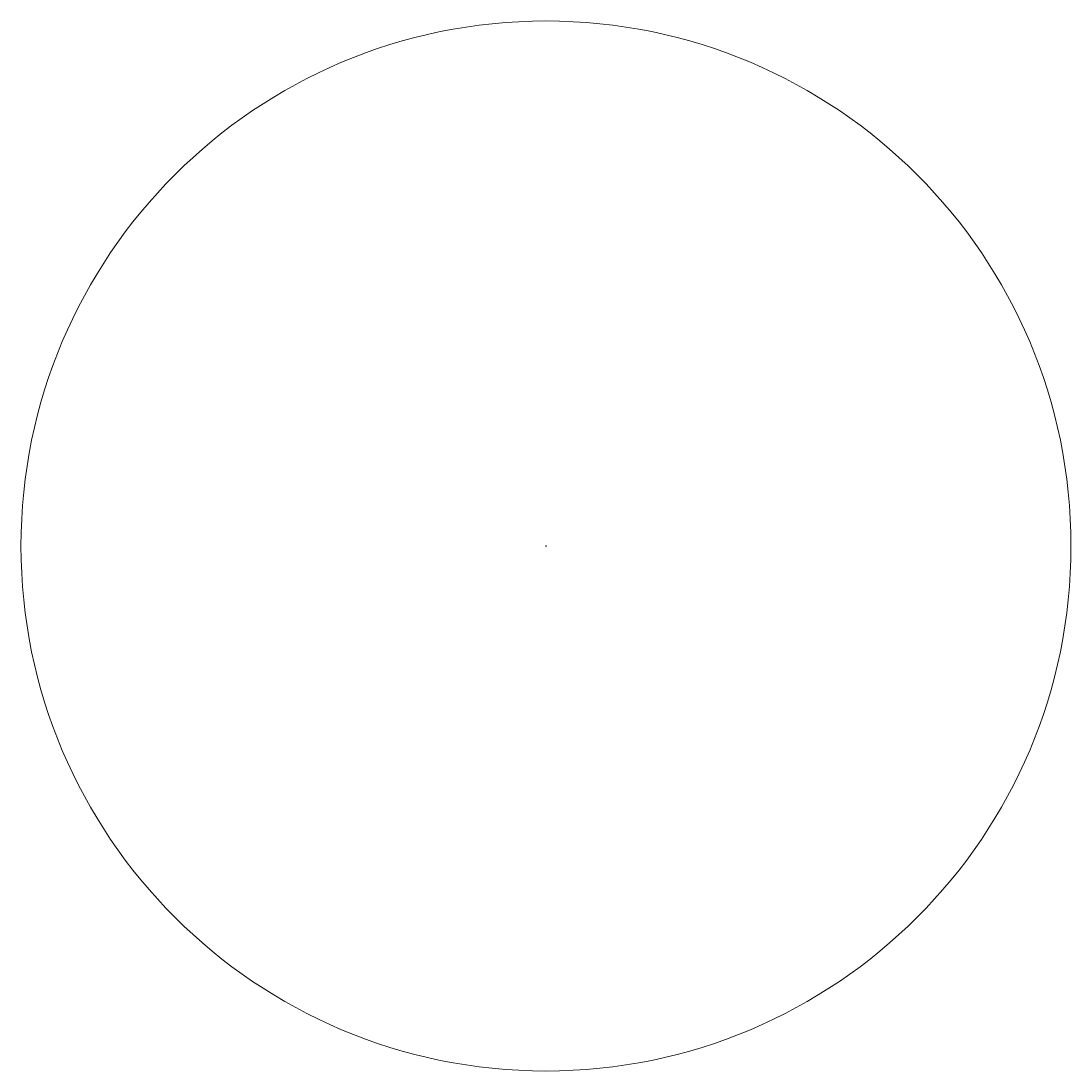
# Model space of a CAD drawing. Header units: metres. Extents: x -1782630 to 18655109, y -4452134 to 15985605.
import ezdxf

# ---------------------------------------------------------------- set-up
doc = ezdxf.new("R2010")
doc.units = ezdxf.units.M
for name, pattern in [('ACAD_ISO03W100', [30, 12, -18]), ('BUF', [0]), ('CENTER2', [1.125, 0.75, -0.125, 0.125, -0.125]), ('CENTER3', [14.5, 10, -2, 0.5, -2])]:
    doc.linetypes.add(name, pattern=pattern)
for name, color, linetype, lineweight in [('!!!Przestawienie_ogrodzeń', 32, 'ZYGZAK', 35), ('_OPISY', 7, 'Continuous', 25), ('_OSIE Boczne', 250, 'CENTER3', 18), ('hatch kostka', 210, 'Continuous', 9), ('LINES', 7, 'Continuous', 0), ('OSIE-Etykiety-Kilometraż', 7, 'Continuous', 20), ('OSIE-Etykiety-Początek i koniec', 7, 'Continuous', 9), ('OSIE-Etykiety-Zjazdy', 7, 'Continuous', 25), ('pochylenia', 7, 'Continuous', 13), ('WYMIARY', 253, 'Continuous', 13), ('zakres skarp', 82, 'Continuous', 40), ('zdi krawężnik', 253, 'Continuous', 40), ('zdi krawężnik na trapezowy', 253, 'ACAD_ISO03W100', 40), ('zdi_obrzeze chodnikowe 8x30', 6, 'Continuous', 30), ('Zjazdy', 5, 'Continuous', 30)]:
    doc.layers.add(name, color=color, linetype=linetype, lineweight=lineweight)
doc.layers.add('hatch zdi chodniki', color=7, linetype='Continuous', lineweight=0, true_color=0x8345ba)
doc.layers.add('OSIE-Etykiety-Geometria', color=7, linetype='Continuous')
doc.styles.add('ISOCP', font='geniso.shx')
doc.styles.add('własny_500', font='isocp.shx', dxfattribs={"width": 0.9, "height": 1.2})
doc.styles.add('† PF †', font='arial.ttf')
doc.linetypes.add('ZYGZAK', pattern='A,0.0001,-0.2,[131,ltypeshp.shx,S=0.2,R=0,X=-0.2,Y=0],-0.4,[131,ltypeshp.shx,S=0.2,R=180,X=0.2,Y=0],-0.2', length=0.8001)
doc.dimstyles.new('kopia własny 500', dxfattribs={"dimtxt": 1.2, "dimasz": 0.8, "dimexe": 0.1795, "dimexo": 0.0625, "dimgap": 0.09, "dimtad": 3, "dimdec": 1, "dimzin": 0, "dimdsep": 46, "dimtxsty": 'własny_500', "dimblk": 'ARCHTICK', "dimcen": 0.09, "dimaunit": 2, "dimadec": 4, "dimazin": 0, "dimtfac": 1, "dimtdec": 1, "dimtofl": 0, "dimtmove": 2, "dimatfit": 3, "dimldrblk": 'ARCHTICK', "dimfxl": 1, "dimtolj": 1, "dimtzin": 0, "dimarcsym": 0})
pattern_1 = [(8.367146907, (0, 0), (-0.027720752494, 0.1884723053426), []), (98.367146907, (0, 0), (-0.1884723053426, -0.027720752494), [])]

# ---------------------------------------------------------------- blocks, each defined once
blk = doc.blocks.new('_ARCHTICK')
at = {"color": 0, "linetype": 'ByBlock', "const_width": 0.15}
blk.add_lwpolyline([(-0.5, -0.5), (0.5, 0.5)], dxfattribs=at)
blk = doc.blocks.new('*D62')
at = {"layer": 'Defpoints', "color": 0, "transparency": 16777216}
for p in [(8436258, 5766740), (8436258, 5766738), (8436258, 5766738)]:
    blk.add_point(p, dxfattribs=at)
at = {"layer": 'WYMIARY', "color": 0, "lineweight": -2, "transparency": 16777216}
blk.add_line((8436258, 5766740), (8436258, 5766738), dxfattribs=at)
at = {"layer": 'WYMIARY', "color": 0, "lineweight": -2, "transparency": 16777216, "xscale": 0.75, "yscale": 0.75, "zscale": 0.75}
for p, rotation in [((8436258, 5766740), 104.4740865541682), ((8436258, 5766738), 284.4740865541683)]:
    blk.add_blockref('_ARCHTICK', p, dxfattribs=dict(at, rotation=rotation))
at = {"layer": 'WYMIARY', "color": 0, "transparency": 16777216, "insert": (8436259, 5766739), "char_height": 1.1, "attachment_point": 5, "rotation": 284.4740866, "style": 'ISOCP'}
blk.add_mtext('\\A1;2.15', dxfattribs=at)
blk = doc.blocks.new('*D63')
at = {"layer": 'Defpoints', "color": 0, "transparency": 16777216}
for p in [(8436240, 5766731), (8436244, 5766732), (8436244, 5766732)]:
    blk.add_point(p, dxfattribs=at)
at = {"layer": 'WYMIARY', "color": 0, "lineweight": -2, "transparency": 16777216}
blk.add_line((8436240, 5766731), (8436244, 5766732), dxfattribs=at)
at = {"layer": 'WYMIARY', "color": 0, "lineweight": -2, "transparency": 16777216, "xscale": 0.75, "yscale": 0.75, "zscale": 0.75}
for p, rotation in [((8436240, 5766731), 193.0807942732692), ((8436244, 5766732), 13.08079427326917)]:
    blk.add_blockref('_ARCHTICK', p, dxfattribs=dict(at, rotation=rotation))
at = {"layer": 'WYMIARY', "color": 0, "transparency": 16777216, "insert": (8436242, 5766732), "char_height": 1.25, "attachment_point": 5, "rotation": 13.0807943, "style": 'ISOCP'}
blk.add_mtext('\\A1;4.0', dxfattribs=at)
blk = doc.blocks.new('*D64')
at = {"layer": 'Defpoints', "color": 0, "transparency": 16777216}
for p in [(8436251, 5766734), (8436255, 5766735), (8436255, 5766735)]:
    blk.add_point(p, dxfattribs=at)
at = {"layer": 'WYMIARY', "color": 0, "lineweight": -2, "transparency": 16777216}
blk.add_line((8436251, 5766734), (8436255, 5766735), dxfattribs=at)
at = {"layer": 'WYMIARY', "color": 0, "lineweight": -2, "transparency": 16777216, "xscale": 0.75, "yscale": 0.75, "zscale": 0.75}
for p, rotation in [((8436251, 5766734), 193.965473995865), ((8436255, 5766735), 13.96547399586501)]:
    blk.add_blockref('_ARCHTICK', p, dxfattribs=dict(at, rotation=rotation))
at = {"layer": 'WYMIARY', "color": 0, "transparency": 16777216, "insert": (8436253, 5766735), "char_height": 1.25, "attachment_point": 5, "rotation": 13.965474, "style": 'ISOCP'}
blk.add_mtext('\\A1;4.1', dxfattribs=at)
blk = doc.blocks.new('*D65')
at = {"layer": 'Defpoints', "color": 0, "transparency": 16777216}
for p in [(8436265, 5766738), (8436269, 5766739), (8436269, 5766738)]:
    blk.add_point(p, dxfattribs=at)
at = {"layer": 'WYMIARY', "color": 0, "lineweight": -2, "transparency": 16777216}
blk.add_line((8436265, 5766737), (8436269, 5766738), dxfattribs=at)
at = {"layer": 'WYMIARY', "color": 0, "lineweight": -2, "transparency": 16777216, "xscale": 0.75, "yscale": 0.75, "zscale": 0.75}
for p, rotation in [((8436265, 5766737), 193.9851878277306), ((8436269, 5766738), 13.98518782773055)]:
    blk.add_blockref('_ARCHTICK', p, dxfattribs=dict(at, rotation=rotation))
at = {"layer": 'WYMIARY', "color": 0, "transparency": 16777216, "insert": (8436267, 5766738), "char_height": 1.25, "attachment_point": 5, "rotation": 13.9851878, "style": 'ISOCP'}
blk.add_mtext('\\A1;4.0', dxfattribs=at)
blk = doc.blocks.new('*D66')
at = {"layer": 'Defpoints', "color": 0, "transparency": 16777216}
for p in [(8436282, 5766742), (8436287, 5766743), (8436287, 5766742)]:
    blk.add_point(p, dxfattribs=at)
at = {"layer": 'WYMIARY', "color": 0, "lineweight": -2, "transparency": 16777216}
blk.add_line((8436282, 5766741), (8436287, 5766742), dxfattribs=at)
at = {"layer": 'WYMIARY', "color": 0, "lineweight": -2, "transparency": 16777216, "xscale": 0.75, "yscale": 0.75, "zscale": 0.75}
for p, rotation in [((8436282, 5766741), 194.308124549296), ((8436287, 5766742), 14.30812454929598)]:
    blk.add_blockref('_ARCHTICK', p, dxfattribs=dict(at, rotation=rotation))
at = {"layer": 'WYMIARY', "color": 0, "transparency": 16777216, "insert": (8436285, 5766742), "char_height": 1.25, "attachment_point": 5, "rotation": 14.3081245, "style": 'ISOCP'}
blk.add_mtext('\\A1;5.4', dxfattribs=at)
blk = doc.blocks.new('*D67')
at = {"layer": 'Defpoints', "color": 0, "transparency": 16777216}
for p in [(8436290, 5766743), (8436292, 5766744), (8436292, 5766743)]:
    blk.add_point(p, dxfattribs=at)
at = {"layer": 'WYMIARY', "color": 0, "lineweight": -2, "transparency": 16777216}
for p, q in [((8436290, 5766743), (8436292, 5766743)), ((8436291, 5766743), (8436292, 5766741)), ((8436292, 5766741), (8436294, 5766741))]:
    blk.add_line(p, q, dxfattribs=at)
at = {"layer": 'WYMIARY', "color": 0, "lineweight": -2, "transparency": 16777216, "xscale": 0.75, "yscale": 0.75, "zscale": 0.75}
for p, rotation in [((8436290, 5766743), 193.9730810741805), ((8436292, 5766743), 13.97308107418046)]:
    blk.add_blockref('_ARCHTICK', p, dxfattribs=dict(at, rotation=rotation))
at = {"layer": 'WYMIARY', "color": 0, "transparency": 16777216, "insert": (8436293, 5766742), "char_height": 1.25, "attachment_point": 5, "rotation": 13.9730811, "style": 'ISOCP'}
blk.add_mtext('\\A1;1.3', dxfattribs=at)
blk = doc.blocks.new('*D68')
at = {"layer": 'Defpoints', "color": 0, "transparency": 16777216}
for p in [(8436301, 5766746), (8436305, 5766747), (8436305, 5766746)]:
    blk.add_point(p, dxfattribs=at)
at = {"layer": 'WYMIARY', "color": 0, "lineweight": -2, "transparency": 16777216}
blk.add_line((8436301, 5766745), (8436305, 5766746), dxfattribs=at)
at = {"layer": 'WYMIARY', "color": 0, "lineweight": -2, "transparency": 16777216, "xscale": 0.75, "yscale": 0.75, "zscale": 0.75}
for p, rotation in [((8436301, 5766745), 194.4713036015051), ((8436305, 5766746), 14.47130360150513)]:
    blk.add_blockref('_ARCHTICK', p, dxfattribs=dict(at, rotation=rotation))
at = {"layer": 'WYMIARY', "color": 0, "transparency": 16777216, "insert": (8436303, 5766746), "char_height": 1.25, "attachment_point": 5, "rotation": 14.4713036, "style": 'ISOCP'}
blk.add_mtext('\\A1;4.2', dxfattribs=at)
blk = doc.blocks.new('*D69')
at = {"layer": 'Defpoints', "color": 0, "transparency": 16777216}
for p in [(8436305, 5766747), (8436309, 5766748), (8436309, 5766747)]:
    blk.add_point(p, dxfattribs=at)
at = {"layer": 'WYMIARY', "color": 0, "lineweight": -2, "transparency": 16777216}
blk.add_line((8436306, 5766746), (8436309, 5766747), dxfattribs=at)
at = {"layer": 'WYMIARY', "color": 0, "lineweight": -2, "transparency": 16777216, "xscale": 0.75, "yscale": 0.75, "zscale": 0.75}
for p, rotation in [((8436306, 5766746), 194.4066537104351), ((8436309, 5766747), 14.40665371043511)]:
    blk.add_blockref('_ARCHTICK', p, dxfattribs=dict(at, rotation=rotation))
at = {"layer": 'WYMIARY', "color": 0, "transparency": 16777216, "insert": (8436307, 5766747), "char_height": 1.25, "attachment_point": 5, "rotation": 14.4066537, "style": 'ISOCP'}
blk.add_mtext('\\A1;3.9', dxfattribs=at)
blk = doc.blocks.new('*D70')
at = {"layer": 'Defpoints', "color": 0, "transparency": 16777216}
for p in [(8436320, 5766750), (8436324, 5766751), (8436324, 5766751)]:
    blk.add_point(p, dxfattribs=at)
at = {"layer": 'WYMIARY', "color": 0, "lineweight": -2, "transparency": 16777216}
blk.add_line((8436320, 5766750), (8436324, 5766751), dxfattribs=at)
at = {"layer": 'WYMIARY', "color": 0, "lineweight": -2, "transparency": 16777216, "xscale": 0.75, "yscale": 0.75, "zscale": 0.75}
for p, rotation in [((8436320, 5766750), 194.9140280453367), ((8436324, 5766751), 14.91402804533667)]:
    blk.add_blockref('_ARCHTICK', p, dxfattribs=dict(at, rotation=rotation))
at = {"layer": 'WYMIARY', "color": 0, "transparency": 16777216, "insert": (8436322, 5766751), "char_height": 1.25, "attachment_point": 5, "rotation": 14.914028, "style": 'ISOCP'}
blk.add_mtext('\\A1;4.2', dxfattribs=at)
blk = doc.blocks.new('*D71')
at = {"layer": 'Defpoints', "color": 0, "transparency": 16777216}
for p in [(8436337, 5766755), (8436341, 5766756), (8436341, 5766756)]:
    blk.add_point(p, dxfattribs=at)
at = {"layer": 'WYMIARY', "color": 0, "lineweight": -2, "transparency": 16777216}
blk.add_line((8436337, 5766755), (8436341, 5766756), dxfattribs=at)
at = {"layer": 'WYMIARY', "color": 0, "lineweight": -2, "transparency": 16777216, "xscale": 0.75, "yscale": 0.75, "zscale": 0.75}
for p, rotation in [((8436337, 5766755), 193.9626853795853), ((8436341, 5766756), 13.9626853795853)]:
    blk.add_blockref('_ARCHTICK', p, dxfattribs=dict(at, rotation=rotation))
at = {"layer": 'WYMIARY', "color": 0, "transparency": 16777216, "insert": (8436339, 5766756), "char_height": 1.25, "attachment_point": 5, "rotation": 13.9626854, "style": 'ISOCP'}
blk.add_mtext('\\A1;4.0', dxfattribs=at)
blk = doc.blocks.new('*D72')
at = {"layer": 'Defpoints', "color": 0, "transparency": 16777216}
for p in [(8436375, 5766765), (8436379, 5766766), (8436379, 5766765)]:
    blk.add_point(p, dxfattribs=at)
at = {"layer": 'WYMIARY', "color": 0, "lineweight": -2, "transparency": 16777216}
blk.add_line((8436375, 5766764), (8436379, 5766765), dxfattribs=at)
at = {"layer": 'WYMIARY', "color": 0, "lineweight": -2, "transparency": 16777216, "xscale": 0.75, "yscale": 0.75, "zscale": 0.75}
for p, rotation in [((8436375, 5766764), 194.3706400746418), ((8436379, 5766765), 14.37064007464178)]:
    blk.add_blockref('_ARCHTICK', p, dxfattribs=dict(at, rotation=rotation))
at = {"layer": 'WYMIARY', "color": 0, "transparency": 16777216, "insert": (8436377, 5766765), "char_height": 1.25, "attachment_point": 5, "rotation": 14.3706401, "style": 'ISOCP'}
blk.add_mtext('\\A1;4.2', dxfattribs=at)
blk = doc.blocks.new('kilometraz2')
at = {"linetype": 'ByBlock', "lineweight": -2}
for points in [[(0, 0), (0, 1, 0.414213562), (-1, 0, 0.414213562), (0, -1), (0, 0, -0.414213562), (0, 0, -0.414213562)], [(0, 0, 0.414213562), (0, 0, 0.414213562), (0, 0)]]:
    blk.add_hatch(color=0, dxfattribs=at).paths.add_polyline_path(points)
at = {"color": 0, "linetype": 'ByBlock', "lineweight": -2}
for q in [(0, 1), (0, 0), (0, -1)]:
    blk.add_line((0, 0), q, dxfattribs=at)
for radius in [0.7, 0.5]:
    blk.add_circle((0, 0), radius, dxfattribs=at)
blk = doc.blocks.new('*U75')
at = {"layer": 'OSIE-Etykiety-Kilometraż', "color": 7, "linetype": 'Continuous', "lineweight": 20, "xscale": 1.428571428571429, "yscale": 1.428571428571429, "zscale": 1.428571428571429}
for p, rotation in [((8436237, 5766735), 12.24753478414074), ((8436384, 5766772), 332.2414595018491)]:
    blk.add_blockref('kilometraz2', p, dxfattribs=dict(at, rotation=rotation))
blk = doc.blocks.new('kilometraz')
at = {"linetype": 'ByBlock', "lineweight": -2}
blk.add_hatch(color=0, dxfattribs=at).paths.add_polyline_path([(0, -0.5, 0.4142135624), (0.5, 0, 0.4142135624), (0, 0.5)])
at = {"color": 0, "linetype": 'ByBlock', "lineweight": -2}
blk.add_line((0, 0.5), (0, -0.5), dxfattribs=at)
blk.add_circle((0, 0), 0.5, dxfattribs=at)

msp = doc.modelspace()

# ---------------------------------------------------------------- hatches: boundary and pattern name
at = {"layer": 'hatch kostka', "linetype": 'Continuous', "lineweight": 5, "true_color": 0xfecc66}
h = msp.add_hatch(dxfattribs=at)
h.set_pattern_fill('ANSI37', color=31, scale=0.06, angle=-36.632853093)
h.set_pattern_definition(pattern_1)
h.paths.add_polyline_path([(8436239.715, 5766734.013), (8436239.949, 5766732.939), (8436243.845, 5766733.845), (8436243.625, 5766734.858), (8436244.769, 5766736.656), (8436237.932, 5766735.155)])
h = msp.add_hatch(dxfattribs=at)
h.set_pattern_fill('ANSI37', color=31, scale=0.06, angle=-36.632853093)
h.set_pattern_definition(pattern_1)
h.paths.add_polyline_path([(8436250.251, 5766736.469), (8436250.499, 5766735.472), (8436254.473, 5766736.46), (8436254.207, 5766737.492), (8436255.283, 5766739.319), (8436248.424, 5766737.546)])
h = msp.add_hatch(dxfattribs=at)
h.set_pattern_fill('ANSI37', color=31, scale=0.06, angle=-36.632853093)
h.set_pattern_definition(pattern_1)
h.paths.add_polyline_path([(8436264.011, 5766740.026), (8436264.301, 5766738.904), (8436268.183, 5766739.871), (8436267.884, 5766741.027), (8436268.977, 5766742.859), (8436262.183, 5766741.103)])
h = msp.add_hatch(dxfattribs=at)
h.set_pattern_fill('ANSI37', color=31, scale=0.06, angle=-36.632853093)
h.set_pattern_definition(pattern_1)
h.paths.add_polyline_path([(8436281.354, 5766744.509), (8436281.679, 5766743.233), (8436286.944, 5766744.544), (8436286.574, 5766745.849), (8436287.663, 5766747.679), (8436279.531, 5766745.587)])
h = msp.add_hatch(dxfattribs=at)
h.set_pattern_fill('ANSI37', color=31, scale=0.06, angle=-36.632853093)
h.set_pattern_definition(pattern_1)
h.paths.add_polyline_path([(8436299.928, 5766749.281), (8436300.293, 5766747.865), (8436304.33, 5766748.87), (8436303.957, 5766750.316), (8436304.197, 5766750.723), (8436304.644, 5766750.452), (8436305.007, 5766749.039), (8436308.834, 5766749.991), (8436308.454, 5766751.471), (8436309.571, 5766753.306), (8436298.1, 5766750.36)])
h = msp.add_hatch(dxfattribs=at)
h.set_pattern_fill('ANSI37', color=31, scale=0.06, angle=-36.632853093)
h.set_pattern_definition(pattern_1)
h.paths.add_polyline_path([(8436318.673, 5766754.097), (8436316.854, 5766755.178), (8436323.805, 5766756.966), (8436322.797, 5766755.158), (8436323.193, 5766753.567), (8436319.073, 5766752.541)])
h = msp.add_hatch(dxfattribs=at)
h.set_pattern_fill('ANSI37', color=31, scale=0.06, angle=-36.632853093)
h.set_pattern_definition(pattern_1)
h.paths.add_polyline_path([(8436335.785, 5766758.535), (8436336.215, 5766756.806), (8436340.111, 5766757.775), (8436339.667, 5766759.499), (8436340.746, 5766761.325), (8436333.967, 5766759.581)])
h = msp.add_hatch(dxfattribs=at)
h.set_pattern_fill('ANSI37', color=31, scale=0.06, angle=-36.632853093)
h.set_pattern_definition(pattern_1)
h.paths.add_polyline_path([(8436372.318, 5766769.391), (8436374.141, 5766768.306), (8436374.625, 5766766.395), (8436378.738, 5766767.417), (8436378.249, 5766769.347), (8436379.334, 5766771.17)])
at = {"layer": 'hatch zdi chodniki', "lineweight": 5}
h = msp.add_hatch(dxfattribs=at)
h.set_pattern_fill('ANSI31', color=256, scale=0.05, angle=45, style=0)
h.paths.add_polyline_path([(8436236.675, 5766734.882), (8436237.932, 5766735.155), (8436239.715, 5766734.013), (8436239.849, 5766733.397), (8436236.97, 5766733.16)])
h = msp.add_hatch(dxfattribs=at)
h.set_pattern_fill('ANSI31', color=256, scale=0.05, angle=45, style=0)
h.paths.add_polyline_path([(8436244.769, 5766736.656), (8436248.424, 5766737.546), (8436250.219, 5766736.489), (8436250.388, 5766735.833), (8436246.44, 5766734.813), (8436243.763, 5766734.223), (8436243.625, 5766734.858)])
h = msp.add_hatch(dxfattribs=at)
h.set_pattern_fill('ANSI31', color=256, scale=0.05, angle=45, style=0)
h.paths.add_polyline_path([(8436255.408, 5766739.352), (8436262.183, 5766741.103), (8436264.011, 5766740.026), (8436264.174, 5766739.395), (8436258.83, 5766738.015), (8436254.369, 5766736.862), (8436254.219, 5766737.443), (8436255.283, 5766739.319)])
h = msp.add_hatch(dxfattribs=at)
h.set_pattern_fill('ANSI31', color=256, scale=0.05, angle=45, style=0)
h.paths.add_polyline_path([(8436268.51, 5766740.518), (8436281.525, 5766743.837), (8436281.354, 5766744.509), (8436279.531, 5766745.587), (8436268.961, 5766742.855), (8436267.884, 5766741.027), (8436268.046, 5766740.398)])
h = msp.add_hatch(dxfattribs=at)
h.set_pattern_fill('ANSI31', color=256, scale=0.05, angle=45, style=0)
h.paths.add_polyline_path([(8436288.066, 5766747.782), (8436298.076, 5766750.354), (8436299.858, 5766749.322), (8436300.085, 5766748.671), (8436290.843, 5766746.297), (8436291.032, 5766745.561), (8436289.763, 5766745.245), (8436289.568, 5766745.948), (8436286.796, 5766745.236), (8436286.574, 5766745.849), (8436287.663, 5766747.679)])
h = msp.add_hatch(dxfattribs=at)
h.set_pattern_fill('ANSI31', color=256, scale=0.05, angle=45, style=0)
h.paths.add_polyline_path([(8436304.33, 5766748.87), (8436303.957, 5766750.316), (8436304.197, 5766750.723), (8436304.644, 5766750.452), (8436305.007, 5766749.039)])
h = msp.add_hatch(dxfattribs=at)
h.set_pattern_fill('ANSI31', color=256, scale=0.05, angle=45, style=0)
h.paths.add_polyline_path([(8436308.865, 5766750.905), (8436318.835, 5766753.467), (8436318.673, 5766754.097), (8436316.895, 5766755.154), (8436309.604, 5766753.315), (8436308.454, 5766751.471), (8436308.616, 5766750.841)])
h = msp.add_hatch(dxfattribs=at)
h.set_pattern_fill('ANSI31', color=256, scale=0.05, angle=45, style=0)
h.paths.add_polyline_path([(8436324.143, 5766757.053), (8436333.967, 5766759.581), (8436335.785, 5766758.535), (8436335.978, 5766757.804), (8436322.957, 5766754.515), (8436322.797, 5766755.158), (8436323.794, 5766756.947)])
h = msp.add_hatch(dxfattribs=at)
h.set_pattern_fill('ANSI31', color=256, scale=0.05, angle=45, style=0)
h.paths.add_polyline_path([(8436339.667, 5766759.499), (8436340.798, 5766761.339), (8436354.625, 5766764.882), (8436372.241, 5766769.372), (8436374.141, 5766768.306), (8436374.209, 5766767.653), (8436360.219, 5766764.107), (8436349.224, 5766761.287), (8436339.823, 5766758.895)])
h = msp.add_hatch(dxfattribs=at)
h.set_pattern_fill('ANSI31', color=256, scale=0.05, angle=45, style=0)
h.paths.add_polyline_path([(8436379.323, 5766771.152), (8436383.577, 5766772.246), (8436384.213, 5766771.911), (8436382.937, 5766769.865), (8436378.408, 5766768.717), (8436378.249, 5766769.347)])

# ---------------------------------------------------------------- linework, layer by layer
at = {"layer": '!!!Przestawienie_ogrodzeń', "flags": 128}
msp.add_lwpolyline([(8436323.652, 5766753.681), (8436336.016, 5766757.637), (8436339.875, 5766758.689), (8436366.315, 5766766.36), (8436378.036, 5766769.744), (8436383.718, 5766771.122)], dxfattribs=at)
at = {"layer": '_OSIE Boczne', "linetype": 'Continuous', "ltscale": 0.2, "flags": 128}
msp.add_lwpolyline([(8436362.151, 5766721.786), (8436355.242, 5766746.573), (8436353.329, 5766762.514)], dxfattribs=at)
at = {"layer": 'hatch kostka', "color": 4, "ltscale": 0.5}
msp.add_circle((8436239.397, 5766735.474), 10218869.735, dxfattribs=at)
at = {"layer": 'LINES', "color": 1, "linetype": 'BUF', "const_width": 0.1}
for points in [[(8436341.619, 5766760.078), (8436343.638, 5766760.415)], [(8436342.797, 5766759.237), (8436342.46, 5766761.256)]]:
    msp.add_lwpolyline(points, dxfattribs=at)
at = {"layer": 'OSIE-Etykiety-Geometria', "color": 7, "linetype": 'Continuous', "lineweight": -3}
for p, q in [((8436245.712, 5766736.899), (8436249.404, 5766719.891)), ((8436247.976, 5766737.435), (8436252.107, 5766720.694)), ((8436256.375, 5766739.842), (8436260.7, 5766722.884)), ((8436276.681, 5766745.021), (8436281.006, 5766728.063)), ((8436312.048, 5766753.943), (8436316.36, 5766737.132)), ((8436346.082, 5766762.693), (8436350.408, 5766745.907)), ((8436358.708, 5766765.928), (8436363.013, 5766749.139)), ((8436379.321, 5766771.166), (8436383.596, 5766754.382)), ((8436383.38, 5766772.35), (8436387.561, 5766755.357))]:
    msp.add_line(p, q, dxfattribs=at)
at = {"layer": 'OSIE-Etykiety-Początek i koniec', "color": 7, "linetype": 'Continuous', "lineweight": 9}
for p, q in [((8436236.65, 5766735.03), (8436240.362, 5766717.928)), ((8436384.214, 5766771.788), (8436392.409, 5766756.326))]:
    msp.add_line(p, q, dxfattribs=at)
at = {"layer": 'OSIE-Etykiety-Zjazdy', "color": 7, "linetype": 'CENTER2', "lineweight": 25, "ltscale": 3}
for p, q in [((8436241.897, 5766733.393), (8436248.261, 5766704.076)), ((8436252.491, 5766735.967), (8436259.905, 5766706.898)), ((8436266.242, 5766739.388), (8436273.656, 5766710.318)), ((8436284.461, 5766743.812), (8436291.915, 5766714.753)), ((8436302.489, 5766748.01), (8436309.943, 5766718.951)), ((8436307.14, 5766749.245), (8436314.594, 5766720.186)), ((8436321.27, 5766753.002), (8436328.756, 5766723.951)), ((8436338.094, 5766758.183), (8436345.581, 5766729.132)), ((8436376.24, 5766769.048), (8436383.645, 5766739.977))]:
    msp.add_line(p, q, dxfattribs=at)
at = {"layer": 'OSIE-Etykiety-Zjazdy', "color": 7, "linetype": 'Continuous', "lineweight": 25}
for p, q in [((8436246.888, 5766710.4), (8436248.261, 5766704.076)), ((8436258.306, 5766713.168), (8436259.905, 5766706.898)), ((8436272.057, 5766716.587), (8436273.656, 5766710.318)), ((8436290.309, 5766721.017), (8436291.915, 5766714.753)), ((8436308.372, 5766725.077), (8436309.943, 5766718.951)), ((8436312.988, 5766726.445), (8436314.594, 5766720.186)), ((8436327.143, 5766730.213), (8436328.756, 5766723.951)), ((8436343.968, 5766735.39), (8436345.581, 5766729.132)), ((8436382.048, 5766746.248), (8436383.645, 5766739.977))]:
    msp.add_line(p, q, dxfattribs=at)
at = {"layer": 'pochylenia', "extrusion": (0, 0, -1)}
for points in [[(-8436272.292, 5766743.689), (-8436273.089, 5766741.702), (-8436272.71, 5766741.604)], [(-8436369.656, 5766768.69), (-8436370.453, 5766766.702), (-8436370.073, 5766766.604)]]:
    msp.add_solid(points, dxfattribs=at)
at = {"layer": 'zdi krawężnik', "ltscale": 0.5, "flags": 128}
for points in [[(8436236.682, 5766734.883), (8436237.932, 5766735.155)], [(8436244.772, 5766736.643), (8436248.424, 5766737.546)], [(8436255.283, 5766739.319), (8436262.183, 5766741.103)], [(8436268.977, 5766742.859), (8436279.531, 5766745.587)], [(8436287.663, 5766747.679), (8436298.1, 5766750.36)], [(8436309.604, 5766753.315), (8436316.936, 5766755.199)], [(8436323.805, 5766756.966), (8436333.967, 5766759.581)], [(8436340.798, 5766761.339), (8436363.451, 5766767.144), (8436372.318, 5766769.391)], [(8436379.366, 5766771.178), (8436383.577, 5766772.246)]]:
    msp.add_lwpolyline(points, dxfattribs=at)
at = {"layer": 'zdi krawężnik na trapezowy', "ltscale": 0.06, "flags": 128}
for points in [[(8436237.932, 5766735.155), (8436244.772, 5766736.643)], [(8436248.424, 5766737.546), (8436255.283, 5766739.319)], [(8436262.183, 5766741.103), (8436268.961, 5766742.855)], [(8436279.531, 5766745.587), (8436287.663, 5766747.679)], [(8436298.1, 5766750.36), (8436309.571, 5766753.306)], [(8436316.854, 5766755.178), (8436323.794, 5766756.947)], [(8436333.967, 5766759.581), (8436340.746, 5766761.325)], [(8436372.318, 5766769.391), (8436379.334, 5766771.17)]]:
    msp.add_lwpolyline(points, dxfattribs=at)
at = {"layer": 'zdi_obrzeze chodnikowe 8x30'}
for p, q in [((8436239.949, 5766732.939), (8436239.849, 5766733.397)), ((8436239.949, 5766732.939), (8436243.845, 5766733.845)), ((8436243.845, 5766733.845), (8436243.763, 5766734.223)), ((8436250.509, 5766735.474), (8436250.414, 5766735.84)), ((8436250.509, 5766735.474), (8436254.473, 5766736.46)), ((8436254.473, 5766736.46), (8436254.369, 5766736.862)), ((8436264.301, 5766738.904), (8436264.174, 5766739.395)), ((8436264.301, 5766738.904), (8436268.183, 5766739.871)), ((8436268.183, 5766739.871), (8436268.045, 5766740.403)), ((8436281.679, 5766743.233), (8436281.514, 5766743.879)), ((8436281.679, 5766743.233), (8436286.917, 5766744.537)), ((8436286.917, 5766744.537), (8436286.742, 5766745.222)), ((8436289.763, 5766745.245), (8436289.568, 5766745.948)), ((8436289.763, 5766745.245), (8436291.029, 5766745.571)), ((8436291.032, 5766745.561), (8436290.848, 5766746.277)), ((8436300.293, 5766747.865), (8436300.09, 5766748.651)), ((8436300.293, 5766747.865), (8436308.834, 5766749.991)), ((8436308.834, 5766749.991), (8436308.616, 5766750.841)), ((8436319.073, 5766752.541), (8436318.835, 5766753.467)), ((8436319.073, 5766752.541), (8436323.206, 5766753.57)), ((8436323.206, 5766753.57), (8436322.959, 5766754.529)), ((8436336.229, 5766756.81), (8436335.955, 5766757.873)), ((8436336.229, 5766756.81), (8436340.111, 5766757.775)), ((8436340.111, 5766757.775), (8436339.829, 5766758.869)), ((8436374.633, 5766766.365), (8436374.3, 5766767.676)), ((8436374.633, 5766766.365), (8436378.738, 5766767.417)), ((8436378.738, 5766767.417), (8436378.408, 5766768.717))]:
    msp.add_line(p, q, dxfattribs=at)
at = {"layer": 'zdi_obrzeze chodnikowe 8x30', "flags": 128}
for points in [[(8436236.97, 5766733.16), (8436239.849, 5766733.397)], [(8436243.763, 5766734.223), (8436246.265, 5766734.767), (8436250.414, 5766735.84)], [(8436254.369, 5766736.862), (8436264.174, 5766739.397)], [(8436268.046, 5766740.398), (8436281.514, 5766743.879)], [(8436286.742, 5766745.222), (8436300.09, 5766748.651)], [(8436308.616, 5766750.841), (8436316.763, 5766752.934), (8436318.835, 5766753.467)], [(8436322.959, 5766754.529), (8436335.955, 5766757.873)], [(8436339.82, 5766758.867), (8436357.862, 5766763.509), (8436374.3, 5766767.676)], [(8436378.408, 5766768.717), (8436382.937, 5766769.865), (8436384.213, 5766771.911)]]:
    msp.add_lwpolyline(points, dxfattribs=at)
at = {"layer": 'Zjazdy', "color": 2, "lineweight": 18, "ltscale": 0.5}
for p, q in [((8436239.715, 5766734.013), (8436237.929, 5766735.155)), ((8436239.844, 5766733.423), (8436239.716, 5766734.008)), ((8436243.625, 5766734.858), (8436244.769, 5766736.656)), ((8436243.759, 5766734.242), (8436243.625, 5766734.858)), ((8436250.251, 5766736.469), (8436248.424, 5766737.546)), ((8436250.409, 5766735.859), (8436250.251, 5766736.469)), ((8436254.207, 5766737.492), (8436255.283, 5766739.319)), ((8436254.365, 5766736.877), (8436254.207, 5766737.492)), ((8436264.011, 5766740.026), (8436262.183, 5766741.103)), ((8436264.168, 5766739.418), (8436264.011, 5766740.026)), ((8436267.884, 5766741.027), (8436268.961, 5766742.855)), ((8436268.039, 5766740.427), (8436267.884, 5766741.027)), ((8436281.354, 5766744.509), (8436279.531, 5766745.587)), ((8436281.51, 5766743.895), (8436281.354, 5766744.509)), ((8436286.581, 5766745.852), (8436287.663, 5766747.679)), ((8436286.734, 5766745.253), (8436286.581, 5766745.852)), ((8436299.928, 5766749.281), (8436298.1, 5766750.36)), ((8436300.085, 5766748.671), (8436299.928, 5766749.281)), ((8436303.957, 5766750.316), (8436304.197, 5766750.723)), ((8436304.33, 5766748.869), (8436303.957, 5766750.316)), ((8436304.644, 5766750.452), (8436304.197, 5766750.723)), ((8436305.007, 5766749.038), (8436304.644, 5766750.452)), ((8436308.454, 5766751.471), (8436309.571, 5766753.306)), ((8436308.608, 5766750.872), (8436308.454, 5766751.471)), ((8436318.673, 5766754.097), (8436316.854, 5766755.178)), ((8436318.831, 5766753.482), (8436318.673, 5766754.097)), ((8436322.797, 5766755.158), (8436323.794, 5766756.947)), ((8436322.954, 5766754.55), (8436322.797, 5766755.158)), ((8436333.967, 5766759.581), (8436335.785, 5766758.535)), ((8436335.939, 5766757.936), (8436335.785, 5766758.535)), ((8436339.667, 5766759.499), (8436340.746, 5766761.325)), ((8436339.823, 5766758.895), (8436339.667, 5766759.499)), ((8436374.141, 5766768.306), (8436372.318, 5766769.391)), ((8436374.297, 5766767.69), (8436374.141, 5766768.306)), ((8436378.249, 5766769.347), (8436379.334, 5766771.17)), ((8436378.403, 5766768.74), (8436378.249, 5766769.347))]:
    msp.add_line(p, q, dxfattribs=at)

# ---------------------------------------------------------------- block references
at = {"layer": 'OSIE-Etykiety-Kilometraż', "color": 7, "linetype": 'Continuous', "lineweight": 20, "xscale": 1.5, "yscale": 1.5, "zscale": 1.5}
for p, rotation in [((8436236.65, 5766735.03), 12.24753478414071), ((8436384.213, 5766771.911), 332.2414595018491)]:
    msp.add_blockref('kilometraz', p, dxfattribs=dict(at, rotation=rotation))
at = {"layer": 'zakres skarp', "color": 82, "linetype": 'Continuous', "lineweight": 40}
msp.add_blockref('*U75', (0, 0), dxfattribs=at)

# ---------------------------------------------------------------- texts
at = {"layer": '_OPISY', "linetype": 'Continuous', "insert": (8436353.969, 5766745.774), "char_height": 1.15, "width": 39.94755, "attachment_point": 7, "rotation": 285.3230638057, "style": 'ISOCP'}
msp.add_mtext('{\\fArial|b0|i0|c238|p34;istniejące ogrodzenie\\Pdo przestawienia przez Właściciela\\P63m}', dxfattribs=at)
at = {"layer": 'OSIE-Etykiety-Geometria', "color": 7, "linetype": 'Continuous', "lineweight": -3, "char_height": 0.75, "style": '† PF †'}
for s, insert, attachment_point, rotation in [('{\\fArial|b0|i0|c0|p34;PZ: km 0+009.25}', (8436249.706, 5766720.063), 9, 282.2475347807), ('{\\fArial|b0|i0|c0|p34;}', (8436249.079, 5766719.974), 3, 282.2475347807), ('{\\fArial|b0|i0|c0|p34;}', (8436249.079, 5766719.974), 3, 282.2475347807), ('{\\fArial|b0|i0|c0|p34;PZ: km 0+011.57}', (8436252.419, 5766720.804), 9, 283.8587123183), ('{\\fArial|b0|i0|c0|p34;}', (8436252.769, 5766721.025), 3, 287.2877955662), ('{\\fArial|b0|i0|c0|p34;}', (8436252.769, 5766721.025), 3, 287.2877955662), ('{\\fArial|b0|i0|c0|p34;PZ: km 0+020.31}', (8436260.808, 5766723.067), 9, 284.3081245), ('{\\fArial|b0|i0|c0|p34;}', (8436260.372, 5766722.956), 3, 284.3081245), ('{\\fArial|b0|i0|c0|p34;}', (8436260.372, 5766722.956), 3, 284.3081245), ('{\\fArial|b0|i0|c0|p34;PZ: km 0+041.27}', (8436281.114, 5766728.246), 9, 284.3081244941), ('{\\fArial|b0|i0|c0|p34;}', (8436280.678, 5766728.135), 3, 284.3081244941), ('{\\fArial|b0|i0|c0|p34;}', (8436280.678, 5766728.135), 3, 284.3081244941), ('{\\fArial|b0|i0|c0|p34;PZ: km 0+077.74}', (8436316.468, 5766737.315), 9, 284.3869563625), ('{\\fArial|b0|i0|c0|p34;}', (8436316.032, 5766737.203), 3, 284.3869563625), ('{\\fArial|b0|i0|c0|p34;}', (8436316.032, 5766737.203), 3, 284.3869563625), ('{\\fArial|b0|i0|c0|p34;PZ: km 0+112.88}', (8436350.515, 5766746.089), 9, 284.4512386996), ('{\\fArial|b0|i0|c0|p34;}', (8436350.08, 5766745.977), 3, 284.4512386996), ('{\\fArial|b0|i0|c0|p34;}', (8436350.08, 5766745.977), 3, 284.4512386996), ('{\\fArial|b0|i0|c0|p34;PZ: km 0+125.92}', (8436363.121, 5766749.322), 9, 284.3835146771), ('{\\fArial|b0|i0|c0|p34;}', (8436362.685, 5766749.21), 3, 284.3835146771), ('{\\fArial|b0|i0|c0|p34;}', (8436362.685, 5766749.21), 3, 284.3835146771), ('{\\fArial|b0|i0|c0|p34;PZ: km 0+147.19}', (8436383.704, 5766754.564), 9, 284.2896198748), ('{\\fArial|b0|i0|c0|p34;}', (8436383.268, 5766754.453), 3, 284.2896198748), ('{\\fArial|b0|i0|c0|p34;}', (8436383.268, 5766754.453), 3, 284.2896198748), ('{\\fArial|b0|i0|c0|p34;PZ: km 0+151.41}', (8436387.671, 5766755.538), 9, 283.8237859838), ('{\\fArial|b0|i0|c0|p34;}', (8436387.234, 5766755.431), 3, 283.8237859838), ('{\\fArial|b0|i0|c0|p34;}', (8436387.234, 5766755.431), 3, 283.8237859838)]:
    msp.add_mtext(s, dxfattribs=dict(at, insert=insert, attachment_point=attachment_point, rotation=rotation))
at = {"layer": 'OSIE-Etykiety-Kilometraż', "color": 7, "linetype": 'Continuous', "lineweight": 20, "char_height": 0.75, "attachment_point": 5, "style": '† PF †'}
for s, insert, rotation in [('{\\fArial|b0|i0|c0|p34;\\C256;\\fArial|b0|i0|c238|p34;0+000\\fArial|b0|i0|c0|p34;}', (8436238.116, 5766735.348), 282.2475347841), ('{\\fArial|b0|i0|c0|p34;\\C256;\\fArial|b0|i0|c238|p34;0+152\\fArial|b0|i0|c0|p34;}', (8436385.541, 5766771.213), 242.2414595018)]:
    msp.add_mtext(s, dxfattribs=dict(at, insert=insert, rotation=rotation))
at = {"layer": 'OSIE-Etykiety-Początek i koniec', "color": 7, "linetype": 'Continuous', "lineweight": 9, "char_height": 0.75, "style": '† PF †'}
for s, insert, attachment_point, rotation in [('km 0+000.00', (8436238.282, 5766722.191), 9, 282.2475347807), ('Początek opracowania', (8436240.477, 5766718.107), 9, 282.2475347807), ('{\\fArial|b0|i0|c0|p34;}', (8436240.037, 5766718.011), 3, 282.2475347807), ('{\\fArial|b0|i0|c0|p34;}', (8436375.867, 5766756.698), 3, 242.2414595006), ('km 0+152.35', (8436389.975, 5766758.662), 9, 298.4514730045), ('Koniec opracowania', (8436392.789, 5766756.329), 9, 298.2286875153)]:
    msp.add_mtext(s, dxfattribs=dict(at, insert=insert, attachment_point=attachment_point, rotation=rotation))
at = {"layer": 'OSIE-Etykiety-Zjazdy', "color": 7, "linetype": 'Continuous', "lineweight": 25, "char_height": 0.75, "style": '† PF †'}
for s, insert, attachment_point, rotation in [('{\\C256;km 0+004.78}', (8436247.9, 5766704.089), 3, 282.2475347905), ('{\\C256;Zjazd\\fArial|b0|i0|c238|p34; zwykły}', (8436248.389, 5766704.195), 9, 282.2475347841), ('{\\C256;km 0+015.59}', (8436259.717, 5766706.731), 3, 284.308124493), ('{\\C256;Zjazd\\fArial|b0|i0|c238|p34; zwykły}', (8436260.201, 5766706.854), 9, 284.3081245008), ('{\\C256;km 0+029.76}', (8436273.352, 5766710.499), 3, 284.308124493), ('{\\C256;Zjazd\\fArial|b0|i0|c238|p34; zwykły}', (8436273.836, 5766710.622), 9, 284.3081244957), ('{\\C256;km 0+048.50}', (8436291.611, 5766714.933), 3, 284.3869563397), ('{\\C256;Zjazd\\fArial|b0|i0|c238|p34; zwykły}', (8436292.095, 5766715.057), 9, 284.3869563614), ('{\\C256;km 0+067.01}', (8436309.639, 5766719.131), 3, 284.3869563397), ('{\\C256;Zjazd\\fArial|b0|i0|c238|p34; zwykły}', (8436310.123, 5766719.255), 9, 284.3869563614), ('{\\C256;km 0+071.82}', (8436314.289, 5766720.366), 3, 284.3869563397), ('{\\C256;Zjazd\\fArial|b0|i0|c238|p34; zwykły}', (8436314.774, 5766720.49), 9, 284.3869563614), ('{\\C256;km 0+086.44}', (8436328.452, 5766724.131), 3, 284.4512386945), ('{\\C256;Zjazd\\fArial|b0|i0|c238|p34; zwykły}', (8436328.936, 5766724.256), 9, 284.4512386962), ('{\\C256;km 0+104.02}', (8436345.277, 5766729.312), 3, 284.4512386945), ('{\\C256;Zjazd\\fArial|b0|i0|c238|p34; zwykły}', (8436345.761, 5766729.437), 9, 284.4512386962), ('{\\C256;km 0+143.68}', (8436383.341, 5766740.157), 3, 284.289619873), ('{\\C256;Zjazd\\fArial|b0|i0|c238|p34; zwykły}', (8436383.825, 5766740.28), 9, 284.2896198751)]:
    msp.add_mtext(s, dxfattribs=dict(at, insert=insert, attachment_point=attachment_point, rotation=rotation))
at = {"layer": 'pochylenia', "lineweight": 13, "style": 'ISOCP'}
for p in [(8436272.66, 5766744.234), (8436370.023, 5766769.234)]:
    msp.add_text('2,0%%%', height=0.9, rotation=285.0865929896, dxfattribs=at).set_placement(p)

# ---------------------------------------------------------------- dimensions: what is measured, and where the dimension line sits
at = {"layer": 'WYMIARY', "color": 5}
for p1, p2, distance, picture, middle in [((8436240.269, 5766731.4), (8436244.166, 5766732.306), -0.3, '*D63', (8436242.124, 5766732.257)), ((8436250.756, 5766734.441), (8436254.721, 5766735.427), -0.56, '*D64', (8436252.701, 5766735.084)), ((8436264.643, 5766737.709), (8436268.524, 5766738.675), -0.55, '*D65', (8436266.544, 5766738.352)), ((8436282.124, 5766741.593), (8436287.354, 5766742.927), -0.48, '*D66', (8436284.68, 5766742.487)), ((8436290.242, 5766743.23), (8436291.51, 5766743.545), -0.36, '*D67', (8436292.044, 5766741.787)), ((8436300.669, 5766745.611), (8436304.697, 5766746.65), -0.689, '*D68', (8436302.677, 5766746.155)), ((8436305.383, 5766746.784), (8436309.203, 5766747.765), -0.635, '*D69', (8436307.273, 5766747.352)), ((8436319.701, 5766750.403), (8436323.784, 5766751.49), -0.464, '*D70', (8436321.678, 5766751.189)), ((8436336.612, 5766755.231), (8436340.521, 5766756.203), -0.47, '*D71', (8436338.507, 5766755.955)), ((8436374.906, 5766764.589), (8436379.011, 5766765.64), -0.42, '*D72', (8436376.885, 5766765.4))]:
    dim = msp.add_aligned_dim(p1=p1, p2=p2, distance=distance, dimstyle='kopia własny 500', override={"dimtxt": 1.25, "dimasz": 0.75, "dimtxsty": 'ISOCP', "dimse1": 1, "dimse2": 1, "dimtmove": 1}, dxfattribs=at)
    dim.commit()
    dim.dimension.update_dxf_attribs({"geometry": picture, "text_midpoint": middle})
dim = msp.add_linear_dim(base=(8436258.361, 5766737.894), p1=(8436257.831, 5766739.978), p2=(8436258.369, 5766737.896), angle=284.4740865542, dimstyle='kopia własny 500', override={"dimtxt": 1.1, "dimasz": 0.75, "dimdec": 2, "dimtxsty": 'ISOCP', "dimse1": 1, "dimse2": 1, "dimtmove": 1}, dxfattribs=at)
dim.commit()
dim.dimension.update_dxf_attribs({"geometry": '*D62', "text_midpoint": (8436258.436, 5766738.845), "dimtype": 161})

doc.saveas('drawing.dxf')
